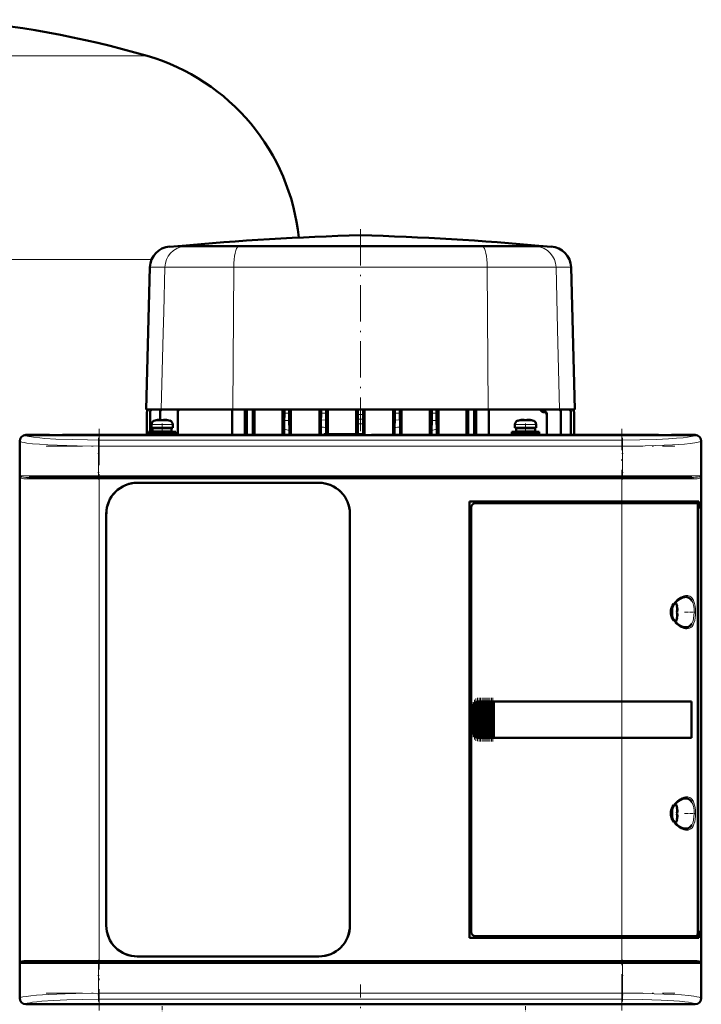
# Model space of a CAD drawing. Extents: x -1351 to 1763, y -1300 to 612.
# Tile 43 of 81: x 9 to 234, y 112 to 437. Entities that reach past the tile are written whole.
import ezdxf

# ---------------------------------------------------------------- set-up
doc = ezdxf.new("R2010")
doc.units = 0
doc.linetypes.add('DASHDOT', pattern=[18.5, 12, -3, 0.5, -3])

msp = doc.modelspace()

# ---------------------------------------------------------------- linework, layer by layer
at = {"color": 7, "lineweight": 18}
for p, q in [((51.2, 425.27), (-38.4, 425.27)), ((58.6, 362.26), (63.39, 362.26)), ((66.04, 362.45), (63.39, 362.26)), ((63.39, 362.26), (81.28, 362.26)), ((81.92, 362.45), (81.28, 362.26)), ((81.28, 362.26), (161.91, 362.26)), ((161.27, 362.45), (161.91, 362.26)), ((161.91, 362.26), (179.8, 362.26)), ((177.15, 362.45), (179.8, 362.26)), ((179.8, 362.26), (184.58, 362.26)), ((52.65, 358.07), (-38.4, 358.07)), ((52.07, 355.46), (57.04, 355.46)), ((57.04, 355.46), (56.67, 340.79)), ((57.04, 355.46), (79.75, 355.46)), ((79.75, 355.46), (79.46, 308.48)), ((79.75, 355.46), (163.43, 355.46)), ((163.43, 355.46), (186.15, 355.46)), ((163.43, 355.46), (163.72, 308.48)), ((186.15, 355.46), (191.11, 355.46)), ((186.15, 355.46), (186.67, 334.99)), ((56.67, 340.79), (56.49, 333.79)), ((186.67, 334.99), (187.34, 308.48)), ((56.49, 333.79), (55.84, 308.48)), ((96.47, 307.32), (98.04, 307.32)), ((145.15, 307.32), (146.72, 307.32)), ((181.38, 307.95), (182.59, 307.95)), ((52.6, 303.56), (56.07, 303.56)), ((53.53, 304.8), (56.08, 304.8)), ((56.07, 303.56), (56.1, 303.56)), ((56.08, 304.8), (56.1, 304.8)), ((56.1, 304.8), (58.67, 304.8)), ((56.1, 303.56), (59.6, 303.56)), ((96.44, 304.82), (98.06, 304.82)), ((110.3, 304.94), (108.55, 305.03)), ((122.48, 305.33), (120.7, 305.33)), ((134.64, 305.03), (132.88, 304.94)), ((145.12, 304.82), (146.74, 304.82)), ((172.6, 303.56), (176.07, 303.56)), ((173.53, 304.8), (176.08, 304.8)), ((176.07, 303.56), (176.1, 303.56)), ((176.08, 304.8), (176.1, 304.8)), ((176.1, 304.8), (178.67, 304.8)), ((176.1, 303.56), (179.6, 303.56)), ((11.12, 300.05), (11.19, 299.98)), ((232.01, 299.98), (232.08, 300.05)), ((9.19, 297.99), (9.13, 298.05)), ((9.19, 286.58), (9.19, 297.99)), ((35.13, 298.42), (208.07, 298.42)), ((35.13, 298.42), (35.13, 296.43)), ((35.13, 296.43), (35.13, 286.58)), ((208.07, 296.43), (35.13, 296.43)), ((208.07, 298.42), (208.07, 296.43)), ((208.07, 296.43), (208.07, 286.58)), ((234.07, 298.05), (234.01, 297.99)), ((234.01, 297.99), (234.01, 286.58)), ((35.13, 286.58), (9.19, 286.58)), ((35.13, 286.58), (208.07, 286.58)), ((35.13, 286.08), (35.13, 286.58)), ((225.79, 286.58), (208.07, 286.58)), ((208.07, 286.08), (208.07, 286.58)), ((234.01, 286.58), (225.79, 286.58)), ((9.37, 286.1), (9.37, 126.06)), ((11.73, 285.58), (35.31, 285.58)), ((35.31, 285.58), (35.31, 286.08)), ((207.9, 285.58), (35.31, 285.58)), ((35.31, 285.58), (35.31, 126.58)), ((207.9, 286.08), (207.9, 285.58)), ((207.9, 278.08), (207.9, 285.58)), ((207.9, 285.58), (231.47, 285.58)), ((233.84, 126.06), (233.84, 286.1)), ((207.9, 278.08), (207.9, 277.58)), ((207.9, 212.08), (207.9, 277.58)), ((225.92, 244.15), (225.92, 241.6)), ((228.87, 246.58), (228.91, 246.58)), ((230.96, 245.35), (231, 245.27)), ((224.67, 243.44), (224.67, 241.61)), ((224.67, 241.61), (224.67, 241.58)), ((224.67, 241.58), (224.67, 239.71)), ((225.92, 241.6), (225.92, 241.58)), ((225.92, 241.58), (225.92, 239.01)), ((231, 237.88), (230.96, 237.82)), ((228.92, 236.58), (228.87, 236.58)), ((159.11, 211.34), (159.11, 200.81)), ((159.27, 200.65), (159.27, 211.5)), ((159.62, 200.37), (159.62, 211.78)), ((159.78, 211.87), (159.78, 200.29)), ((160.13, 200.15), (160.13, 212)), ((160.29, 212.04), (160.29, 200.11)), ((160.64, 212.08), (160.64, 200.08)), ((160.8, 200.08), (160.8, 212.08)), ((161.15, 212.08), (161.15, 200.08)), ((161.31, 212.08), (161.31, 200.08)), ((161.66, 212.08), (161.66, 200.08)), ((161.82, 212.08), (161.82, 200.08)), ((162.17, 212.08), (162.17, 200.08)), ((162.33, 212.08), (162.33, 200.08)), ((162.68, 212.08), (162.68, 200.08)), ((162.84, 200.08), (162.84, 212.08)), ((163.19, 212.08), (163.19, 200.08)), ((163.35, 212.08), (163.35, 200.08)), ((163.7, 212.08), (163.7, 200.08)), ((163.86, 212.08), (163.86, 200.08)), ((164.21, 212.08), (164.21, 200.08)), ((164.37, 200.08), (164.37, 212.08)), ((164.72, 212.08), (164.72, 200.08)), ((164.88, 212.08), (164.88, 200.08)), ((165.23, 200.08), (165.23, 212.08)), ((165.39, 212.08), (165.39, 200.08)), ((207.9, 212.05), (207.9, 212.08)), ((207.9, 212.05), (207.9, 200.1)), ((158.65, 210.08), (158.6, 210.08)), ((158.65, 210.08), (158.65, 202.08)), ((158.82, 201.28), (158.82, 210.87)), ((158.65, 202.08), (158.6, 202.08)), ((207.9, 200.08), (207.9, 200.1)), ((207.9, 134.58), (207.9, 200.08)), ((228.87, 180.08), (228.91, 180.08)), ((230.96, 178.85), (231, 178.77)), ((224.67, 176.94), (224.67, 175.11)), ((225.92, 177.65), (225.92, 175.1)), ((224.67, 175.11), (224.67, 175.08)), ((224.67, 175.08), (224.67, 173.21)), ((225.92, 175.1), (225.92, 175.08)), ((225.92, 175.08), (225.92, 172.51)), ((228.92, 170.08), (228.87, 170.08)), ((231, 171.38), (230.96, 171.32)), ((207.9, 134.58), (207.9, 134.08)), ((207.9, 126.58), (207.9, 134.08)), ((9.19, 125.58), (17.42, 125.58)), ((9.19, 114.16), (9.19, 125.58)), ((35.31, 126.58), (11.73, 126.58)), ((17.42, 125.58), (35.13, 125.58)), ((35.13, 125.58), (35.13, 126.08)), ((208.07, 125.58), (35.13, 125.58)), ((35.13, 125.58), (35.13, 115.72)), ((35.31, 126.58), (207.9, 126.58)), ((35.31, 126.58), (35.31, 126.08)), ((231.47, 126.58), (207.9, 126.58)), ((207.9, 126.58), (207.9, 126.08)), ((208.07, 126.08), (208.07, 125.58)), ((208.07, 125.58), (208.07, 115.72)), ((208.07, 125.58), (234.01, 125.58)), ((234.01, 125.58), (234.01, 114.16)), ((9.13, 114.1), (9.19, 114.16)), ((35.13, 115.72), (208.07, 115.72)), ((35.13, 113.73), (35.13, 115.72)), ((208.07, 115.72), (208.07, 113.73)), ((234.01, 114.16), (234.07, 114.1)), ((11.19, 112.17), (11.12, 112.1)), ((208.07, 113.73), (35.13, 113.73)), ((232.08, 112.1), (232.01, 112.17))]:
    msp.add_line(p, q, dxfattribs=at)
at = {"color": 7, "linetype": 'DASHDOT', "lineweight": 18}
for p, q in [((121.59, 368.01), (121.59, 301.33)), ((35.31, 302.1), (35.31, 110.05)), ((207.9, 110.05), (207.9, 302.1)), ((17.84, 296.43), (225.37, 296.43)), ((225.37, 286.58), (17.84, 286.58)), ((18.05, 285.58), (225.16, 285.58)), ((17.84, 125.58), (225.37, 125.58)), ((225.16, 126.58), (18.05, 126.58)), ((121.6, 40.28), (121.6, 118.6)), ((17.84, 115.72), (225.37, 115.72))]:
    msp.add_line(p, q, dxfattribs=at)
at = {"color": 7, "lineweight": 50}
for p, q in [((61.33, 362.45), (58.6, 362.26)), ((61.48, 362.46), (61.33, 362.45)), ((66.04, 362.45), (61.33, 362.45)), ((92.77, 362.46), (61.48, 362.46)), ((81.92, 362.45), (66.04, 362.45)), ((81.92, 362.45), (121.58, 362.45)), ((121.59, 362.46), (92.77, 362.46)), ((174.35, 362.46), (121.59, 362.46)), ((161.27, 362.45), (121.61, 362.45)), ((177.15, 362.45), (161.27, 362.45)), ((181.71, 362.46), (174.35, 362.46)), ((181.86, 362.45), (177.15, 362.45)), ((181.71, 362.46), (181.86, 362.45)), ((181.86, 362.45), (184.58, 362.26)), ((52.07, 355.46), (50.84, 308.48)), ((191.11, 355.46), (192.34, 308.48)), ((50.84, 308.48), (55.84, 308.48)), ((51.09, 300.08), (51.09, 307.61)), ((51.09, 307.61), (51.09, 307.61)), ((52.15, 307.67), (52.15, 307.55)), ((52.15, 301.13), (52.15, 307.55)), ((55.43, 307.52), (55.43, 307.74)), ((55.43, 305.13), (55.43, 307.52)), ((55.84, 308.48), (79.46, 308.48)), ((61.28, 307.51), (61.28, 307.82)), ((61.28, 300.08), (61.28, 307.51)), ((79.24, 300.08), (79.24, 308.48)), ((79.46, 308.48), (96.46, 308.48)), ((83.46, 300.08), (83.46, 308.48)), ((84.09, 308.48), (84.09, 300.08)), ((86.09, 300.08), (86.09, 308.48)), ((86.63, 300.08), (86.63, 308.48)), ((95.83, 300.08), (95.83, 308.48)), ((96.46, 308.48), (96.46, 308.48)), ((98.05, 308.48), (96.46, 308.48)), ((96.46, 308.48), (96.47, 308.48)), ((96.47, 308.48), (98.04, 308.48)), ((96.47, 308.48), (96.47, 307.32)), ((98.05, 308.48), (98.04, 308.48)), ((98.04, 308.48), (98.04, 307.32)), ((98.05, 308.48), (108.56, 308.48)), ((98.05, 308.48), (98.05, 308.48)), ((98.64, 300.08), (98.64, 308.48)), ((108.04, 300.08), (108.04, 308.48)), ((108.56, 308.5), (108.57, 308.49)), ((108.56, 308.5), (108.56, 308.48)), ((110.29, 308.5), (108.56, 308.5)), ((108.57, 308.49), (108.57, 307.29)), ((108.57, 308.49), (110.28, 308.49)), ((110.29, 308.5), (110.28, 308.49)), ((110.28, 308.49), (110.28, 307.31)), ((110.29, 308.5), (110.29, 308.48)), ((110.29, 308.48), (120.7, 308.48)), ((110.79, 300.33), (110.79, 308.48)), ((120.22, 300.33), (120.22, 308.48)), ((120.7, 308.5), (120.7, 308.48)), ((120.7, 308.5), (122.48, 308.5)), ((120.7, 308.5), (120.71, 308.5)), ((122.48, 308.5), (120.71, 308.5)), ((120.71, 308.5), (120.71, 306.89)), ((122.48, 308.5), (122.48, 308.48)), ((122.48, 308.5), (122.48, 308.5)), ((122.48, 308.5), (122.48, 306.89)), ((122.48, 308.48), (132.9, 308.48)), ((122.97, 300.07), (122.97, 308.48)), ((132.39, 300.08), (132.39, 308.48)), ((132.9, 308.5), (132.9, 308.48)), ((132.9, 308.5), (134.63, 308.5)), ((132.9, 308.5), (132.91, 308.49)), ((132.91, 308.49), (134.62, 308.49)), ((132.91, 308.49), (132.91, 307.31)), ((134.63, 308.5), (134.62, 308.49)), ((134.62, 308.49), (134.62, 307.29)), ((134.63, 308.5), (134.63, 308.48)), ((134.63, 308.48), (145.14, 308.48)), ((135.15, 300.08), (135.15, 308.48)), ((144.54, 300.08), (144.54, 308.48)), ((145.14, 308.48), (145.14, 308.48)), ((145.14, 308.48), (146.73, 308.48)), ((145.14, 308.48), (145.15, 308.48)), ((145.15, 308.48), (145.15, 307.32)), ((145.15, 308.48), (146.72, 308.48)), ((146.73, 308.48), (146.72, 308.48)), ((146.72, 308.48), (146.72, 307.32)), ((146.73, 308.48), (163.72, 308.48)), ((146.73, 308.48), (146.73, 308.48)), ((147.36, 300.08), (147.36, 308.48)), ((156.55, 300.08), (156.55, 308.48)), ((157.09, 300.08), (157.09, 308.48)), ((159.09, 308.48), (159.09, 300.08)), ((159.73, 308.48), (159.73, 300.08)), ((163.72, 308.48), (187.34, 308.48)), ((163.95, 300.08), (163.95, 308.48)), ((181.93, 307.65), (182, 307.65)), ((183.09, 306.66), (183.09, 306.94)), ((183.09, 300.08), (183.09, 306.66)), ((187.34, 308.48), (192.34, 308.48)), ((187.76, 307.52), (187.76, 307.74)), ((187.76, 300.08), (187.76, 307.52)), ((191.03, 307.67), (191.03, 307.55)), ((191.03, 300.08), (191.03, 307.55)), ((192.09, 300.08), (192.09, 307.61)), ((192.09, 307.61), (192.09, 307.61)), ((52.6, 303.56), (52.6, 302.43)), ((56.1, 302.43), (52.6, 302.43)), ((54.1, 302.33), (54.1, 302.43)), ((54.18, 304.96), (54.17, 304.97)), ((55.6, 304.96), (55.6, 305.11)), ((56.1, 302.43), (59.6, 302.43)), ((56.6, 304.96), (56.6, 305.11)), ((58.03, 304.97), (58.02, 304.96)), ((58.1, 302.43), (58.1, 302.33)), ((59.6, 303.56), (59.6, 302.43)), ((96.44, 304.82), (96.39, 301.95)), ((98.06, 304.82), (98.13, 301.53)), ((108.53, 300.08), (108.53, 302.74)), ((110.32, 300.33), (110.32, 302.54)), ((120.69, 303.77), (120.69, 300.33)), ((122.49, 303.77), (122.49, 300.33)), ((132.86, 302.54), (132.86, 300.08)), ((134.66, 302.74), (134.66, 300.08)), ((145.12, 304.82), (145.06, 301.53)), ((146.74, 304.82), (146.8, 301.95)), ((172.6, 303.56), (172.6, 302.43)), ((176.1, 302.43), (172.6, 302.43)), ((174.1, 302.33), (174.1, 302.43)), ((174.18, 304.96), (174.17, 304.97)), ((175.6, 304.96), (175.6, 305.11)), ((176.1, 302.43), (179.6, 302.43)), ((176.6, 304.96), (176.6, 305.11)), ((178.03, 304.97), (178.02, 304.96)), ((178.1, 302.43), (178.1, 302.33)), ((179.6, 303.56), (179.6, 302.43)), ((11.1, 300.08), (18.95, 300.08)), ((232.08, 300.05), (11.12, 300.05)), ((18.95, 300.08), (18.96, 300.05)), ((18.95, 300.07), (23.25, 300.07)), ((23.25, 300.08), (120.95, 300.08)), ((23.25, 300.05), (23.25, 300.08)), ((51.6, 301.13), (56.1, 301.13)), ((51.6, 301.13), (51.6, 300.33)), ((51.6, 300.33), (56.1, 300.33)), ((52.15, 300.08), (52.15, 300.33)), ((52.95, 302.33), (56.1, 302.33)), ((52.95, 301.23), (52.95, 302.33)), ((52.95, 301.23), (56.1, 301.23)), ((54.1, 301.13), (54.1, 301.23)), ((54.1, 300.08), (54.1, 300.33)), ((59.25, 302.33), (56.1, 302.33)), ((59.25, 301.23), (56.1, 301.23)), ((56.1, 301.13), (60.6, 301.13)), ((56.1, 300.33), (60.6, 300.33)), ((58.1, 301.23), (58.1, 301.13)), ((58.1, 300.33), (58.1, 300.08)), ((59.25, 302.33), (59.25, 301.23)), ((60.6, 301.13), (60.6, 300.33)), ((109.6, 300.33), (109.35, 300.08)), ((122.6, 300.33), (109.6, 300.33)), ((120.95, 300.08), (120.96, 300.05)), ((120.95, 300.07), (125.25, 300.07)), ((122.6, 300.33), (122.86, 300.07)), ((125.25, 300.08), (219.95, 300.08)), ((125.25, 300.05), (125.25, 300.08)), ((171.6, 301.13), (176.1, 301.13)), ((171.6, 301.13), (171.6, 300.33)), ((171.6, 300.33), (176.1, 300.33)), ((172.95, 302.33), (176.1, 302.33)), ((172.95, 301.23), (172.95, 302.33)), ((172.95, 301.23), (176.1, 301.23)), ((174.1, 301.13), (174.1, 301.23)), ((174.1, 300.08), (174.1, 300.33)), ((179.25, 302.33), (176.1, 302.33)), ((179.25, 301.23), (176.1, 301.23)), ((180.6, 301.13), (176.1, 301.13)), ((180.6, 300.33), (176.1, 300.33)), ((178.1, 301.23), (178.1, 301.13)), ((178.1, 300.33), (178.1, 300.08)), ((179.25, 302.33), (179.25, 301.23)), ((180.6, 301.13), (180.6, 300.33)), ((219.95, 300.08), (219.96, 300.05)), ((219.95, 300.07), (224.25, 300.07)), ((224.25, 300.08), (232.1, 300.08)), ((224.25, 300.05), (224.25, 300.08)), ((9.13, 298.05), (9.13, 114.1)), ((234.07, 114.1), (234.07, 298.05)), ((234.1, 298.08), (234.1, 290.23)), ((9.13, 290.22), (9.1, 290.23)), ((9.11, 285.93), (9.11, 290.23)), ((234.1, 290.23), (234.07, 290.22)), ((234.1, 290.23), (234.1, 285.93)), ((9.1, 285.93), (9.13, 285.93)), ((12.19, 286.08), (35.31, 286.08)), ((35.31, 286.08), (207.9, 286.08)), ((47.9, 284.28), (107.9, 284.28)), ((47.9, 284.28), (107.9, 284.28)), ((207.9, 286.08), (231.02, 286.08)), ((234.07, 285.93), (234.1, 285.93)), ((234.1, 285.93), (234.1, 212.23)), ((157.6, 134.08), (157.6, 278.08)), ((157.6, 278.08), (207.9, 278.08)), ((207.9, 277.58), (159.6, 277.58)), ((233.31, 278.08), (207.9, 278.08)), ((207.9, 277.58), (232.65, 277.58)), ((233, 277.58), (232.66, 277.58)), ((232.94, 135.54), (232.94, 276.61)), ((233, 278.08), (233, 277.58)), ((233.31, 275.78), (233.31, 278.08)), ((37.7, 138.08), (37.7, 274.08)), ((118.1, 274.08), (118.1, 138.08)), ((118.1, 274.08), (118.1, 138.08)), ((158.1, 276.08), (158.1, 136.07)), ((232.94, 275.78), (233.31, 275.78)), ((232.94, 275.74), (233.07, 275.74)), ((233.31, 275.78), (233.07, 275.74)), ((233.07, 275.74), (233.07, 136.41)), ((226.07, 243.5), (226.08, 243.51)), ((226.22, 242.08), (226.07, 242.08)), ((226.22, 241.08), (226.07, 241.08)), ((226.08, 239.65), (226.07, 239.65)), ((159.11, 211.34), (159.27, 211.5)), ((159.48, 200.45), (159.48, 211.7)), ((159.62, 211.78), (159.78, 211.87)), ((159.99, 200.19), (159.99, 211.97)), ((160.13, 212), (160.29, 212.04)), ((160.5, 212.07), (160.64, 212.08)), ((160.5, 200.08), (160.5, 212.07)), ((160.67, 212.08), (160.61, 212.08)), ((160.67, 212.08), (160.64, 212.08)), ((160.67, 212.08), (160.8, 212.08)), ((161.01, 212.08), (160.8, 212.08)), ((161.01, 200.08), (161.01, 212.08)), ((161.15, 212.08), (161.01, 212.08)), ((161.15, 212.08), (161.23, 212.08)), ((161.23, 212.08), (161.31, 212.08)), ((161.52, 212.08), (161.31, 212.08)), ((161.52, 200.08), (161.52, 212.08)), ((161.66, 212.08), (161.52, 212.08)), ((161.66, 212.08), (161.74, 212.08)), ((161.74, 212.08), (161.82, 212.08)), ((162.03, 212.08), (161.82, 212.08)), ((162.03, 200.08), (162.03, 212.08)), ((162.17, 212.08), (162.03, 212.08)), ((162.17, 212.08), (162.25, 212.08)), ((162.25, 212.08), (162.33, 212.08)), ((162.54, 212.08), (162.33, 212.08)), ((162.54, 200.08), (162.54, 212.08)), ((162.68, 212.08), (162.54, 212.08)), ((162.68, 212.08), (162.76, 212.08)), ((162.76, 212.08), (162.84, 212.08)), ((163.05, 212.08), (162.84, 212.08)), ((163.05, 200.08), (163.05, 212.08)), ((163.19, 212.08), (163.05, 212.08)), ((163.19, 212.08), (163.27, 212.08)), ((163.27, 212.08), (163.35, 212.08)), ((163.56, 212.08), (163.35, 212.08)), ((163.56, 200.08), (163.56, 212.08)), ((163.7, 212.08), (163.56, 212.08)), ((163.7, 212.08), (163.78, 212.08)), ((163.78, 212.08), (163.86, 212.08)), ((164.07, 212.08), (163.86, 212.08)), ((164.07, 200.08), (164.07, 212.08)), ((164.21, 212.08), (164.07, 212.08)), ((164.21, 212.08), (164.29, 212.08)), ((164.29, 212.08), (164.37, 212.08)), ((164.58, 212.08), (164.37, 212.08)), ((164.58, 200.08), (164.58, 212.08)), ((164.72, 212.08), (164.58, 212.08)), ((164.72, 212.08), (164.8, 212.08)), ((164.8, 212.08), (164.88, 212.08)), ((165.09, 212.08), (164.88, 212.08)), ((165.09, 200.08), (165.09, 212.08)), ((165.23, 212.08), (165.09, 212.08)), ((165.23, 212.08), (165.31, 212.08)), ((165.31, 212.08), (165.39, 212.08)), ((165.56, 212.08), (165.39, 212.08)), ((165.56, 212.08), (165.56, 200.08)), ((165.6, 212.08), (165.56, 212.08)), ((165.6, 212.08), (207.9, 212.08)), ((165.63, 212.05), (165.6, 212.08)), ((165.63, 212.05), (207.9, 212.05)), ((165.63, 200.1), (165.63, 212.05)), ((165.63, 212.05), (207.9, 212.05)), ((230.89, 212.08), (207.9, 212.08)), ((209.87, 212.05), (207.9, 212.05)), ((209.85, 212.05), (207.9, 212.05)), ((214.27, 212.05), (209.85, 212.05)), ((216.96, 212.05), (214.27, 212.05)), ((224.55, 212.04), (217.62, 212.05)), ((230.89, 212.08), (230.57, 212.02)), ((230.82, 200.13), (230.82, 212.02)), ((230.89, 212.08), (230.89, 200.08)), ((234.1, 212.23), (234.07, 212.22)), ((234.1, 212.23), (234.1, 207.93)), ((9.13, 210.22), (9.1, 210.23)), ((9.11, 205.93), (9.11, 210.23)), ((158.6, 202.08), (158.6, 210.08)), ((158.97, 200.98), (158.97, 211.17)), ((9.1, 205.93), (9.13, 205.93)), ((234.07, 207.93), (234.1, 207.93)), ((234.1, 207.93), (234.1, 126.23)), ((159.27, 200.65), (159.11, 200.81)), ((159.78, 200.29), (159.62, 200.37)), ((160.29, 200.11), (160.13, 200.15)), ((160.64, 200.08), (160.5, 200.08)), ((160.67, 200.08), (160.61, 200.08)), ((160.64, 200.08), (160.67, 200.08)), ((160.67, 200.08), (160.8, 200.08)), ((161.01, 200.08), (160.8, 200.08)), ((161.15, 200.08), (161.01, 200.08)), ((161.15, 200.08), (161.23, 200.08)), ((161.23, 200.08), (161.31, 200.08)), ((161.52, 200.08), (161.31, 200.08)), ((161.66, 200.08), (161.52, 200.08)), ((161.66, 200.08), (161.74, 200.08)), ((161.74, 200.08), (161.82, 200.08)), ((162.03, 200.08), (161.82, 200.08)), ((162.17, 200.08), (162.03, 200.08)), ((162.17, 200.08), (162.25, 200.08)), ((162.25, 200.08), (162.33, 200.08)), ((162.54, 200.08), (162.33, 200.08)), ((162.68, 200.08), (162.54, 200.08)), ((162.68, 200.08), (162.76, 200.08)), ((162.76, 200.08), (162.84, 200.08)), ((163.05, 200.08), (162.84, 200.08)), ((163.19, 200.08), (163.05, 200.08)), ((163.19, 200.08), (163.27, 200.08)), ((163.27, 200.08), (163.35, 200.08)), ((163.56, 200.08), (163.35, 200.08)), ((163.7, 200.08), (163.56, 200.08)), ((163.7, 200.08), (163.78, 200.08)), ((163.78, 200.08), (163.86, 200.08)), ((164.07, 200.08), (163.86, 200.08)), ((164.21, 200.08), (164.07, 200.08)), ((164.21, 200.08), (164.29, 200.08)), ((164.29, 200.08), (164.37, 200.08)), ((164.58, 200.08), (164.37, 200.08)), ((164.72, 200.08), (164.58, 200.08)), ((164.72, 200.08), (164.8, 200.08)), ((164.8, 200.08), (164.88, 200.08)), ((165.09, 200.08), (164.88, 200.08)), ((165.23, 200.08), (165.09, 200.08)), ((165.23, 200.08), (165.31, 200.08)), ((165.31, 200.08), (165.39, 200.08)), ((165.56, 200.08), (165.39, 200.08)), ((165.56, 200.08), (165.6, 200.08)), ((165.6, 200.08), (165.63, 200.1)), ((207.9, 200.08), (165.6, 200.08)), ((165.63, 200.1), (207.9, 200.1)), ((207.9, 200.1), (209.87, 200.1)), ((230.89, 200.08), (207.9, 200.08)), ((209.85, 200.1), (213.63, 200.1)), ((214.27, 200.1), (216.96, 200.1)), ((216.96, 200.1), (217.13, 200.1)), ((230.89, 200.08), (230.57, 200.13)), ((226.07, 177), (226.08, 177.01)), ((226.22, 175.58), (226.07, 175.58)), ((226.22, 174.58), (226.07, 174.58)), ((226.08, 173.15), (226.07, 173.15)), ((207.9, 134.08), (157.6, 134.08)), ((159.6, 134.58), (207.9, 134.58)), ((232.65, 134.58), (207.9, 134.58)), ((207.9, 134.08), (233.31, 134.08)), ((232.66, 134.58), (233, 134.58)), ((232.94, 136.41), (233.07, 136.41)), ((233.31, 136.38), (232.94, 136.38)), ((233, 134.58), (233, 134.08)), ((233.07, 136.41), (233.31, 136.38)), ((233.31, 134.08), (233.31, 136.38)), ((107.9, 127.88), (47.9, 127.88)), ((9.13, 126.22), (9.1, 126.23)), ((9.11, 121.93), (9.11, 126.23)), ((12.19, 126.08), (35.31, 126.08)), ((207.9, 126.08), (35.31, 126.08)), ((231.02, 126.08), (207.9, 126.08)), ((234.1, 126.23), (234.07, 126.22)), ((234.1, 126.23), (234.1, 121.93)), ((9.1, 121.93), (9.13, 121.93)), ((234.07, 121.93), (234.1, 121.93)), ((234.1, 121.93), (234.1, 114.08)), ((18.95, 112.08), (11.1, 112.08)), ((232.08, 112.1), (11.12, 112.1)), ((18.96, 112.1), (18.95, 112.08)), ((23.25, 112.08), (18.95, 112.08)), ((23.25, 112.08), (23.25, 112.1)), ((120.95, 112.08), (23.25, 112.08)), ((120.96, 112.1), (120.95, 112.08)), ((125.25, 112.08), (120.95, 112.08)), ((125.25, 112.08), (125.25, 112.1)), ((219.95, 112.08), (125.25, 112.08)), ((219.96, 112.1), (219.95, 112.08)), ((224.25, 112.08), (219.95, 112.08)), ((224.25, 112.08), (224.25, 112.1)), ((232.1, 112.08), (224.25, 112.08))]:
    msp.add_line(p, q, dxfattribs=at)
at = {"color": 7, "linetype": 'DASHDOT', "lineweight": 18, "ltscale": 0.00078125}
msp.add_line((55.1, 305.1), (55.1, 305.14), dxfattribs=at)
at = {"color": 7, "linetype": 'DASHDOT', "lineweight": 18, "ltscale": 0.104372}
for p, q in [((56.1, 303.9), (56.1, 299.73)), ((176.1, 303.9), (176.1, 299.73))]:
    msp.add_line(p, q, dxfattribs=at)
at = {"color": 7, "linetype": 'DASHDOT', "lineweight": 18, "ltscale": 0.000926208}
for p, q in [((57.1, 305.1), (57.1, 305.14)), ((177.1, 305.1), (177.1, 305.14))]:
    msp.add_line(p, q, dxfattribs=at)
at = {"color": 7, "linetype": 'DASHDOT', "lineweight": 18, "ltscale": 0.000782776}
msp.add_line((175.1, 305.1), (175.1, 305.14), dxfattribs=at)
at = {"color": 7, "linetype": 'DASHDOT', "lineweight": 18, "ltscale": 0.342406}
for p, q in [((35.13, 299.13), (35.13, 285.43)), ((208.07, 299.13), (208.07, 285.43))]:
    msp.add_line(p, q, dxfattribs=at)
at = {"color": 7, "linetype": 'DASHDOT', "lineweight": 18, "ltscale": 0.000942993}
for p, q in [((226.22, 242.58), (226.26, 242.58)), ((226.22, 176.08), (226.26, 176.08))]:
    msp.add_line(p, q, dxfattribs=at)
at = {"color": 7, "linetype": 'DASHDOT', "lineweight": 18, "ltscale": 0.08656}
for p, q in [((228.59, 241.58), (232.05, 241.58)), ((228.59, 175.08), (232.05, 175.08))]:
    msp.add_line(p, q, dxfattribs=at)
at = {"color": 7, "linetype": 'DASHDOT', "lineweight": 18, "ltscale": 0.000793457}
for p, q in [((226.22, 240.58), (226.25, 240.58)), ((226.22, 174.08), (226.25, 174.08))]:
    msp.add_line(p, q, dxfattribs=at)
at = {"color": 7, "linetype": 'DASHDOT', "lineweight": 18, "ltscale": 0.28763}
msp.add_line((158.75, 200.32), (158.75, 211.83), dxfattribs=at)
at = {"color": 7, "linetype": 'DASHDOT', "lineweight": 18, "ltscale": 0.325662}
msp.add_line((159.2, 199.56), (159.2, 212.59), dxfattribs=at)
at = {"color": 7, "linetype": 'DASHDOT', "lineweight": 18, "ltscale": 0.347391}
msp.add_line((159.71, 199.13), (159.71, 213.02), dxfattribs=at)
at = {"color": 7, "linetype": 'DASHDOT', "lineweight": 18, "ltscale": 0.357764}
msp.add_line((160.22, 198.92), (160.22, 213.23), dxfattribs=at)
at = {"color": 7, "linetype": 'DASHDOT', "lineweight": 18, "ltscale": 0.360001}
for p, q in [((160.73, 198.88), (160.73, 213.28)), ((161.24, 198.88), (161.24, 213.28)), ((161.75, 198.88), (161.75, 213.28)), ((162.26, 198.88), (162.26, 213.28)), ((162.77, 198.88), (162.77, 213.28)), ((163.28, 198.88), (163.28, 213.28)), ((163.79, 198.88), (163.79, 213.28)), ((164.3, 198.88), (164.3, 213.28)), ((164.81, 198.88), (164.81, 213.28)), ((165.31, 198.88), (165.31, 213.28))]:
    msp.add_line(p, q, dxfattribs=at)
at = {"color": 7, "linetype": 'DASHDOT', "lineweight": 18, "ltscale": 0.34239}
for p, q in [((35.13, 126.72), (35.13, 113.02)), ((208.07, 126.72), (208.07, 113.02))]:
    msp.add_line(p, q, dxfattribs=at)
at = {"color": 7, "linetype": 'DASHDOT', "lineweight": 18, "ltscale": 0.104369}
for p, q in [((56.1, 108.25), (56.1, 112.42)), ((176.1, 108.25), (176.1, 112.42))]:
    msp.add_line(p, q, dxfattribs=at)
at = {"color": 7, "lineweight": 50}
for points in [[(181.38, 307.95), (181.18, 308.21), (180.9, 308.41), (180.74, 308.48)], [(181.38, 307.95), (181.51, 307.79), (181.7, 307.69), (181.93, 307.65)], [(55.6, 305.11), (55.6, 305.11), (55.6, 305.11), (55.59, 305.12), (55.57, 305.12), (55.52, 305.13), (55.38, 305.13), (55.1, 305.11)], [(55.6, 305.11), (55.6, 305.11), (55.6, 305.11), (55.59, 305.12), (55.55, 305.13)], [(56.6, 305.11), (56.6, 305.11), (56.61, 305.11), (56.61, 305.12), (56.63, 305.12), (56.69, 305.13), (57.1, 305.11)], [(175.6, 305.11), (175.6, 305.11), (175.6, 305.11), (175.59, 305.12), (175.57, 305.12), (175.52, 305.13), (175.38, 305.13), (175.1, 305.11)], [(175.6, 305.11), (175.6, 305.11), (175.6, 305.11), (175.59, 305.12), (175.55, 305.13)], [(176.6, 305.11), (176.6, 305.11), (176.61, 305.11), (176.61, 305.12), (176.63, 305.12), (176.69, 305.13), (177.1, 305.11)], [(232.94, 276.61), (232.91, 277.05), (232.82, 277.4), (232.74, 277.54), (232.7, 277.57), (232.65, 277.58)], [(224.94, 238.81), (224.53, 239.52), (224.23, 240.26), (224.06, 241.02), (224.03, 241.59), (224.07, 242.15), (224.18, 242.72), (224.36, 243.27), (224.62, 243.82), (224.94, 244.34)], [(225.2, 238.85), (224.75, 239.55), (224.46, 240.22), (224.27, 240.96), (224.22, 241.7), (224.31, 242.43), (224.56, 243.2), (224.97, 243.96), (225.2, 244.3)], [(225.2, 244.3), (225.8, 244.99), (226.54, 245.64), (227.3, 246.12), (228, 246.42), (228.58, 246.56), (228.87, 246.58)], [(228.91, 246.58), (229.47, 246.51), (229.99, 246.31), (230.45, 245.98), (230.72, 245.69), (230.96, 245.35)], [(226.22, 242.58), (226.25, 242.25), (226.24, 242.13), (226.24, 242.09), (226.23, 242.08), (226.23, 242.08), (226.23, 242.08), (226.22, 242.08)], [(226.24, 242.29), (226.24, 242.11), (226.23, 242.09), (226.23, 242.08), (226.23, 242.08), (226.23, 242.08), (226.22, 242.08)], [(226.24, 240.86), (226.24, 241.01), (226.24, 241.06), (226.23, 241.07), (226.23, 241.07), (226.22, 241.08), (226.22, 241.08)], [(226.22, 240.58), (226.24, 240.77), (226.24, 241.01), (226.24, 241.06), (226.23, 241.07), (226.23, 241.08), (226.22, 241.08), (226.22, 241.08)], [(228.87, 236.58), (228.32, 236.64), (227.69, 236.84), (226.99, 237.21), (226.24, 237.75), (225.53, 238.45), (225.2, 238.85)], [(230.96, 237.82), (230.64, 237.37), (230.27, 237.02), (229.85, 236.78), (229.52, 236.66), (228.92, 236.58)], [(230.82, 212.02), (220.13, 212.05), (209.87, 212.05)], [(209.87, 200.1), (228.23, 200.12), (230.82, 200.13)], [(225.2, 177.8), (225.8, 178.49), (226.54, 179.14), (227.3, 179.62), (228, 179.92), (228.58, 180.06), (228.87, 180.08)], [(228.91, 180.08), (229.47, 180.01), (229.99, 179.81), (230.45, 179.48), (230.72, 179.19), (230.96, 178.85)], [(224.94, 172.31), (224.53, 173.02), (224.23, 173.76), (224.06, 174.52), (224.03, 175.09), (224.07, 175.65), (224.18, 176.22), (224.36, 176.77), (224.62, 177.32), (224.94, 177.84)], [(225.2, 172.35), (224.75, 173.05), (224.46, 173.72), (224.27, 174.46), (224.22, 175.2), (224.31, 175.93), (224.56, 176.7), (224.97, 177.46), (225.2, 177.8)], [(226.22, 176.08), (226.25, 175.75), (226.24, 175.63), (226.24, 175.59), (226.23, 175.58), (226.23, 175.58), (226.23, 175.58), (226.22, 175.58)], [(226.24, 175.79), (226.24, 175.61), (226.23, 175.59), (226.23, 175.58), (226.23, 175.58), (226.23, 175.58), (226.22, 175.58)], [(228.87, 170.08), (228.32, 170.14), (227.69, 170.34), (226.99, 170.71), (226.24, 171.25), (225.53, 171.95), (225.2, 172.35)], [(226.24, 174.36), (226.24, 174.51), (226.24, 174.56), (226.23, 174.57), (226.23, 174.57), (226.22, 174.58), (226.22, 174.58)], [(226.22, 174.08), (226.24, 174.27), (226.24, 174.51), (226.24, 174.56), (226.23, 174.57), (226.23, 174.58), (226.22, 174.58), (226.22, 174.58)], [(230.96, 171.32), (230.64, 170.87), (230.27, 170.52), (229.85, 170.28), (229.52, 170.16), (228.92, 170.08)], [(232.65, 134.58), (232.71, 134.59), (232.75, 134.62), (232.81, 134.73), (232.9, 135.05), (232.94, 135.54)], [(9.43, 125.82), (9.61, 125.91), (9.76, 125.95), (10.14, 126.02), (11.02, 126.06), (12.19, 126.08)], [(231.02, 126.08), (232.48, 126.05), (233.27, 125.99), (233.46, 125.95), (233.77, 125.82)]]:
    msp.add_lwpolyline(points, dxfattribs=at)
at = {"color": 7, "lineweight": 18}
for points in [[(35.13, 298.42), (31.47, 298.44), (26.47, 298.54), (21.01, 298.75), (17.37, 298.97), (15.73, 299.11), (13.68, 299.35), (12.96, 299.46), (12.14, 299.62), (11.72, 299.73), (11.33, 299.89), (11.19, 299.98)], [(208.07, 298.42), (213.85, 298.47), (219.36, 298.62), (223.3, 298.8), (225.9, 298.98), (228.09, 299.18), (229.58, 299.36), (230.72, 299.55), (231.39, 299.71), (231.84, 299.87), (232.01, 299.98)], [(35.13, 296.43), (28.1, 296.49), (24.71, 296.57), (21.45, 296.68), (18.41, 296.82), (15.64, 297), (13.37, 297.19), (11.51, 297.41), (10.54, 297.56), (9.8, 297.73), (9.33, 297.9), (9.19, 297.99)], [(234.01, 297.99), (233.83, 297.88), (233.53, 297.77), (233.12, 297.66), (231.97, 297.45), (230.45, 297.25), (228.59, 297.08), (224.59, 296.81), (219.1, 296.59), (215.52, 296.5), (208.07, 296.43)], [(12.19, 286.08), (11.18, 286.09), (10.38, 286.13), (9.77, 286.21), (9.56, 286.27), (9.43, 286.34)], [(233.77, 286.34), (233.49, 286.22), (232.87, 286.13), (232.24, 286.1), (231.02, 286.08)], [(9.98, 285.7), (9.67, 285.8), (9.55, 285.87)], [(11.73, 285.58), (10.83, 285.6), (10.45, 285.63), (9.98, 285.7)], [(233.22, 285.7), (232.75, 285.63), (232.37, 285.6), (231.47, 285.58)], [(233.66, 285.87), (233.54, 285.8), (233.22, 285.7)], [(224.94, 244.34), (225.38, 244.91), (225.89, 245.45), (226.17, 245.7), (226.95, 246.28), (227.29, 246.48), (227.84, 246.75)], [(229.29, 247.08), (229.61, 247.06), (229.92, 246.99), (230.32, 246.84), (230.7, 246.6), (231.03, 246.27), (231.38, 245.78)], [(231, 245.27), (231.26, 244.72), (231.51, 243.89), (231.59, 243.51), (231.71, 242.59), (231.76, 241.58)], [(231.38, 245.78), (231.68, 245.13), (231.91, 244.39), (232.08, 243.53), (232.19, 242.58), (232.23, 241.62), (232.19, 240.63), (232.09, 239.68), (231.92, 238.8), (231.68, 238.02), (231.38, 237.37)], [(231.76, 241.58), (231.69, 240.36), (231.58, 239.59), (231.5, 239.22), (231.28, 238.48), (231, 237.88)], [(231.38, 237.37), (231.04, 236.89), (230.65, 236.52), (230.22, 236.26), (229.76, 236.12), (229.29, 236.08)], [(224.94, 177.84), (225.38, 178.41), (225.89, 178.95), (226.17, 179.2), (226.95, 179.78), (227.29, 179.98), (227.84, 180.25)], [(229.29, 180.58), (229.61, 180.56), (229.92, 180.49), (230.32, 180.34), (230.7, 180.1), (231.03, 179.77), (231.38, 179.28)], [(231.38, 179.28), (231.68, 178.63), (231.91, 177.89), (232.08, 177.03), (232.19, 176.08), (232.23, 175.12), (232.19, 174.13), (232.09, 173.18), (231.92, 172.3), (231.68, 171.52), (231.38, 170.87)], [(231, 178.77), (231.26, 178.22), (231.51, 177.39), (231.59, 177.01), (231.71, 176.09), (231.76, 175.08)], [(231.76, 175.08), (231.69, 173.86), (231.58, 173.09), (231.5, 172.72), (231.28, 171.98), (231, 171.38)], [(231.38, 170.87), (231.04, 170.39), (230.65, 170.02), (230.22, 169.76), (229.76, 169.62), (229.29, 169.58)], [(9.55, 126.28), (9.83, 126.41), (9.98, 126.45)], [(9.98, 126.45), (10.45, 126.53), (10.83, 126.56), (11.73, 126.58)], [(231.47, 126.58), (232.37, 126.56), (232.75, 126.53), (233.22, 126.45)], [(233.22, 126.45), (233.45, 126.39), (233.65, 126.28)], [(9.19, 114.16), (9.38, 114.28), (9.68, 114.39), (10.09, 114.5), (11.23, 114.71), (12.76, 114.9), (14.61, 115.08), (18.61, 115.34), (24.11, 115.57), (27.68, 115.65), (35.13, 115.72)], [(208.07, 115.72), (215.1, 115.66), (218.49, 115.58), (221.75, 115.47), (224.79, 115.33), (227.56, 115.16), (229.83, 114.97), (231.69, 114.75), (232.67, 114.59), (233.4, 114.43), (233.88, 114.25), (234.01, 114.16)], [(35.13, 113.73), (29.79, 113.69), (24.61, 113.56), (20.26, 113.37), (16.38, 113.1), (14.72, 112.93), (13.3, 112.75), (12.4, 112.59), (11.72, 112.42), (11.31, 112.25), (11.19, 112.17)], [(232.01, 112.17), (231.8, 112.31), (231.43, 112.44), (230.91, 112.57), (229.9, 112.75), (228.63, 112.92), (226.95, 113.09), (225.05, 113.24), (220.81, 113.47), (217.76, 113.59), (214.59, 113.67), (208.07, 113.73)]]:
    msp.add_lwpolyline(points, dxfattribs=at)
at = {"color": 7, "lineweight": 50}
for centre, radius, start, end in [((-38.4, 118.07), 320, 73.7398, 85.8128), ((31.6, 358.07), 70, 5.8892, 73.7398), ((148.19, -586.69), 953.1, 91.59877, 95.2198), ((95, -586.69), 953.1, 84.78019, 88.40123), ((59.07, 355.28), 7, 93.8317, 178.5), ((184.12, 355.28), 7, 1.5, 86.1683), ((52.09, 307.61), 1, 119.8653, 179.9932), ((52.09, 307.61), 1, 120.0877, 179.9919), ((53.15, 307.55), 0.999, 112.6822, 180.0294), ((53.16, 307.67), 1.01, 127.212, 179.994), ((56.43, 307.52), 0.999, 106.2063, 180.0171), ((56.48, 307.74), 1.05, 135.0846, 180.0184), ((62.28, 307.51), 1.01, 106.4048, 179.9471), ((62.48, 307.82), 1.21, 146.9647, 179.7831), ((-28.48, 307.24), 124.95, 358.8887, 0.0352), ((224.34, 307.24), 126.3, 179.9652, 181.0994), ((-20.98, 307.23), 129.55, 359.0262, 0.0242), ((238.89, 307.24), 128.61, 179.9712, 181.0274), ((-16.25, 306.87), 136.96, 359.3554, 0.0072), ((259.44, 306.87), 136.96, 179.9928, 180.6446), ((4.3, 307.24), 128.61, 358.9726, 0.0288), ((264.17, 307.23), 129.55, 179.9758, 180.9738), ((18.84, 307.24), 126.3, 358.9006, 0.0348), ((271.67, 307.24), 124.95, 179.9648, 181.1113), ((182.09, 306.66), 1, 0.0556, 95.2047), ((183.04, 308.18), 0.503, 206.4644, 228.4227), ((181.93, 306.94), 1.17, 0.1312, 47.8341), ((186.76, 307.52), 0.999, 359.9829, 73.7937), ((186.71, 307.74), 1.05, 359.9816, 44.9154), ((190.04, 307.55), 0.999, 359.9706, 67.3178), ((190.03, 307.67), 1.01, 0.006, 52.788), ((191.09, 307.61), 1, 0.0068, 60.1347), ((191.09, 307.61), 1, 0.0081, 59.9123), ((53.9, 303.56), 1.3, 106.6015, 180), ((56.1, 296.18), 9, 102.3778, 106.6015), ((56.1, 296.18), 8.99, 96.3897, 102.3492), ((56.1, 296.18), 8.99, 96.3893, 102.3497), ((55.56, 301.09), 4.04, 93.1681, 96.4904), ((56.1, 295.07), 9.9, 89.9998, 92.8943), ((56.1, 295.07), 9.9, 89.9998, 92.8943), ((56.1, 295.06), 9.9, 87.106, 89.9999), ((56.1, 295.06), 9.9, 87.106, 89.9999), ((56.65, 301.09), 4.04, 83.5188, 86.8258), ((56.1, 296.18), 8.99, 77.6503, 83.6107), ((56.1, 296.18), 8.99, 77.6503, 83.6107), ((56.1, 296.18), 9, 73.3984, 77.6222), ((58.3, 303.56), 1.3, 0, 73.3984), ((239.92, 302.8), 131.4, 179.0279, 180.0253), ((-19.92, 302.6), 130.24, 359.9715, 1.0275), ((257.65, 303.79), 136.96, 179.3555, 180.0072), ((-14.46, 303.79), 136.96, 359.9928, 0.6445), ((263.11, 302.6), 130.24, 178.9725, 180.0285), ((3.26, 302.8), 131.4, 359.9747, 0.9721), ((173.9, 303.56), 1.3, 106.6015, 180), ((176.1, 296.18), 9, 102.3778, 106.6015), ((176.1, 296.18), 8.99, 96.3897, 102.3492), ((176.1, 296.18), 8.99, 96.3893, 102.3497), ((175.54, 301.33), 3.8, 92.2846, 96.5812), ((176.1, 295.07), 9.9, 89.9998, 92.8943), ((176.1, 295.07), 9.9, 89.9998, 92.8943), ((176.1, 295.06), 9.9, 87.106, 89.9999), ((176.1, 295.06), 9.9, 87.106, 89.9999), ((176.65, 301.09), 4.04, 83.5188, 86.8258), ((176.1, 296.18), 8.99, 77.6503, 83.6107), ((176.1, 296.18), 8.99, 77.6503, 83.6107), ((176.1, 296.18), 9, 73.3984, 77.6222), ((178.3, 303.56), 1.3, 0, 73.3984), ((220.4, 299.5), 124.03, 178.8691, 179.7352), ((-22.08, 299.15), 120.23, 0.4417, 1.1333), ((265.27, 299.15), 120.23, 178.8667, 179.5583), ((22.79, 299.5), 124.04, 0.2648, 1.1309), ((232.1, 298.08), 2, 0.0019, 89.9981), ((47.9, 274.08), 10.2, 89.9994, 180.0006), ((47.9, 274.08), 10.2, 89.9964, 110.6188), ((107.9, 274.08), 10.2, 359.9994, 90.0006), ((107.9, 274.07), 10.2, 68.5862, 90.0017), ((47.91, 274.07), 10.21, 127.3888, 142.5021), ((107.9, 274.07), 10.21, 37.3869, 52.5005), ((108.22, 274.39), 9.75, 45.2709, 47.7994), ((108.22, 274.39), 9.76, 42.0197, 44.7188), ((47.92, 274.07), 10.21, 158.5916, 179.9845), ((47.9, 274.08), 10.2, 158.5851, 180.0015), ((107.9, 274.08), 10.2, 359.9966, 20.6205), ((231.39, 284.34), 6.95, 281.3026, 283.4013), ((224.67, 243.78), 1.3, 16.6015, 47.3449), ((217.29, 241.58), 9, 12.3778, 16.6016), ((217.29, 241.58), 8.99, 6.3893, 12.3497), ((217.29, 241.58), 8.99, 6.3893, 12.3497), ((216.18, 241.58), 9.9, 357.106, 2.8938), ((216.18, 241.58), 9.9, 357.1058, 2.8956), ((224.67, 239.38), 1.3, 312.6467, 343.3985), ((217.29, 241.58), 9, 343.3984, 347.6222), ((217.29, 241.58), 8.99, 347.6508, 353.6103), ((217.29, 241.58), 8.99, 347.6503, 353.6107), ((160.6, 209.95), 2.04, 136.9534, 143.1617), ((160.64, 210.21), 1.89, 127.9225, 136.7729), ((160.73, 209.71), 2.35, 118.0492, 122.0459), ((160.62, 210.31), 1.77, 110.7187, 118.3943), ((160.73, 209.53), 2.55, 103.6061, 106.9099), ((160.64, 210.36), 1.71, 94.6829, 101.9834), ((160.76, 210.03), 2.11, 167.8165, 178.6973), ((161.04, 209.96), 2.4, 157.7792, 167.7124), ((160.74, 210.11), 2.06, 148.9704, 158.2673), ((160.74, 202.12), 2.09, 181.2163, 192.2146), ((161.12, 202.22), 2.48, 192.5872, 202.1762), ((160.74, 202.05), 2.06, 201.7327, 211.0296), ((160.6, 202.21), 2.04, 216.8383, 223.0466), ((160.64, 201.94), 1.89, 223.2271, 232.0775), ((160.73, 202.44), 2.35, 237.9541, 241.9508), ((160.62, 201.85), 1.77, 241.6057, 249.2813), ((160.73, 202.63), 2.55, 253.0901, 256.3939), ((160.64, 201.79), 1.71, 258.0166, 265.3171), ((224.67, 177.28), 1.3, 16.6015, 47.3449), ((217.29, 175.08), 9, 12.3778, 16.6016), ((217.29, 175.08), 8.99, 6.3893, 12.3497), ((217.29, 175.08), 8.99, 6.3893, 12.3497), ((216.18, 175.08), 9.9, 357.106, 2.8938), ((216.18, 175.08), 9.9, 357.1058, 2.8956), ((224.67, 172.88), 1.3, 312.6467, 343.3985), ((217.29, 175.08), 9, 343.3984, 347.6222), ((217.29, 175.08), 8.99, 347.6508, 353.6103), ((217.29, 175.08), 8.99, 347.6503, 353.6107), ((47.9, 138.08), 10.2, 179.9994, 270.0006), ((47.9, 138.08), 10.2, 179.9966, 200.6207), ((107.9, 138.08), 10.2, 269.9994, 0.0006), ((107.9, 138.08), 10.2, 338.5852, 0.0015), ((231.39, 127.81), 6.95, 76.5988, 78.6976), ((47.91, 138.08), 10.21, 217.3871, 232.5019), ((107.9, 138.08), 10.21, 307.3871, 322.5019), ((47.9, 138.08), 10.2, 248.5852, 270.0015), ((107.9, 138.08), 10.2, 269.9966, 290.6207)]:
    msp.add_arc(centre, radius, start, end, dxfattribs=at)
at = {"color": 7, "lineweight": 18}
for centre, radius, start, end in [((111.6, 131.65), 175.66, 90.4296, 90.9893), ((121.59, 170.12), 136.77, 89.6303, 90.3697), ((131.59, 131.64), 175.67, 89.0107, 89.5704), ((182.13, 308.87), 1.22, 272.6186, 298.3408), ((121.81, 410.65), 108.72, 262.9841, 263.9367), ((121.59, 410.29), 106.52, 269.5159, 270.4841), ((121.38, 410.65), 108.72, 276.0633, 277.0159), ((123.57, 410), 111.42, 255.8761, 256.7985), ((119.61, 410), 111.42, 283.2014, 284.1238), ((10.08, 287.23), 1.1, 216.3283, 234.0516), ((23.6, 291.54), 15.24, 198.9989, 200.9203), ((9.86, 286.09), 0.492, 149.8643, 179.2151), ((233.12, 287.23), 1.1, 305.9492, 323.6704), ((233.34, 286.09), 0.492, 0.8497, 30.1599), ((219.6, 291.54), 15.24, 339.0796, 341.0014), ((9.85, 286.3), 0.523, 202.7294, 234.4166), ((12.26, 285.58), 0.528, 138.5071, 180.4704), ((12.19, 285.64), 0.433, 90.6331, 138.6703), ((231.01, 285.64), 0.433, 41.3408, 89.3623), ((230.94, 285.58), 0.527, 359.5047, 41.4709), ((233.35, 286.3), 0.523, 305.573, 337.2571), ((229.49, 242.94), 4.15, 98.6386, 113.4614), ((229.25, 244.6), 2.48, 89.2584, 98.9171), ((228.69, 247.08), 0.598, 344.1695, 0.0866), ((230.53, 242.63), 6.77, 214.3253, 230.1489), ((230.55, 242.52), 6.7, 229.3786, 239.5375), ((229.91, 241.33), 5.35, 239.0877, 247.246), ((229.49, 240.21), 4.15, 246.5349, 261.3679), ((229.25, 238.56), 2.48, 261.0814, 270.7341), ((228.69, 236.08), 0.598, 359.9243, 15.8332), ((229.49, 176.44), 4.15, 98.6386, 113.4614), ((229.25, 178.1), 2.48, 89.2584, 98.9171), ((228.69, 180.58), 0.598, 344.1695, 0.0866), ((230.53, 176.13), 6.77, 214.3253, 230.1489), ((230.55, 176.02), 6.7, 229.3786, 239.5375), ((229.91, 174.83), 5.35, 239.0877, 247.246), ((229.49, 173.71), 4.15, 246.5349, 261.3679), ((229.25, 172.06), 2.48, 261.0814, 270.7341), ((228.69, 169.58), 0.598, 359.9243, 15.8332), ((23.6, 120.62), 15.24, 159.0795, 161.0013), ((10.08, 124.92), 1.11, 125.9526, 143.6664), ((9.81, 125.89), 0.472, 123.3931, 158.8378), ((9.86, 126.06), 0.492, 180.7849, 210.1357), ((12.26, 126.57), 0.528, 179.529, 221.481), ((12.19, 126.51), 0.433, 221.3324, 269.3679), ((231.01, 126.51), 0.433, 270.6333, 318.6759), ((230.94, 126.57), 0.528, 318.5121, 0.4702), ((233.4, 125.89), 0.471, 21.142, 56.6441), ((233.34, 126.06), 0.492, 329.8595, 359.2108), ((233.12, 124.92), 1.11, 36.3331, 54.0476), ((219.6, 120.62), 15.24, 18.9986, 20.9204)]:
    msp.add_arc(centre, radius, start, end, dxfattribs=at)
for centre, major_axis, ratio, start_param, end_param in [((63.84, 355.28), (0, -7), 0.972225, 3.208469, 4.686209), ((81.39, 355.28), (0, -7), 0.234049, 3.208469, 4.686209), ((161.8, 355.28), (0, -7), 0.234049, 1.596976, 3.074716), ((179.34, 355.28), (0, -7), 0.972225, 1.596976, 3.074716), ((11.19, 297.99), (-1.41, -1.41), 0.995146, 3.929423, 5.495354), ((232.01, 297.99), (1.41, -1.41), 0.995146, 0.787831, 2.353761), ((228.87, 247.08), (0, -0.5), 0.82263, 6.282749, 7.519795), ((228.87, 236.08), (0, -0.5), 0.822609, 1.904908, 3.141914), ((228.87, 180.58), (0, -0.5), 0.82263, 6.282749, 7.519795), ((228.87, 169.58), (0, -0.5), 0.822609, 1.904908, 3.141914), ((11.19, 114.16), (-1.41, 1.41), 0.995146, 0.787832, 2.353762), ((232.01, 114.16), (-1.41, -1.41), 0.995146, 0.787832, 2.353762)]:
    msp.add_ellipse(centre, major_axis=major_axis, ratio=ratio, start_param=start_param, end_param=end_param, dxfattribs=at)
at = {"color": 7, "lineweight": 50}
for centre, major_axis, ratio, start_param, end_param in [((181.55, 307.55), (1.14, 0.02), 0.880808, 0.39413, 1.154832), ((11.1, 298.08), (-1.41, -1.41), 0.999973, 3.927013, 5.497782), ((11.13, 298.04), (1.42, -1.42), 0.995146, 2.358627, 3.924558), ((232.07, 298.04), (1.42, 1.42), 0.995146, 5.50022, 7.06615), ((159.6, 276.07), (1.06, -1.06), 0.997265, 2.357564, 3.925621), ((159.6, 276.07), (1.06, -1.06), 0.997265, 2.357564, 3.925621), ((160.61, 210.08), (-2.01, 0), 0.996195, 4.712389, 6.283185), ((160.61, 202.08), (2.01, 0), 0.996195, 3.141593, 4.712389), ((159.6, 136.08), (1.06, 1.06), 0.997265, 2.357564, 3.925621), ((159.6, 136.08), (1.06, 1.06), 0.997265, 2.357564, 3.925621), ((11.1, 114.08), (1.41, -1.41), 0.999973, 3.926996, 5.497765), ((11.13, 114.11), (1.42, 1.42), 0.995146, 2.358627, 3.924558), ((232.07, 114.11), (1.42, -1.42), 0.995146, 5.50022, 7.06615), ((232.1, 114.08), (1.41, 1.41), 0.999973, 3.926996, 5.497765)]:
    msp.add_ellipse(centre, major_axis=major_axis, ratio=ratio, start_param=start_param, end_param=end_param, dxfattribs=at)

doc.saveas('drawing.dxf')
